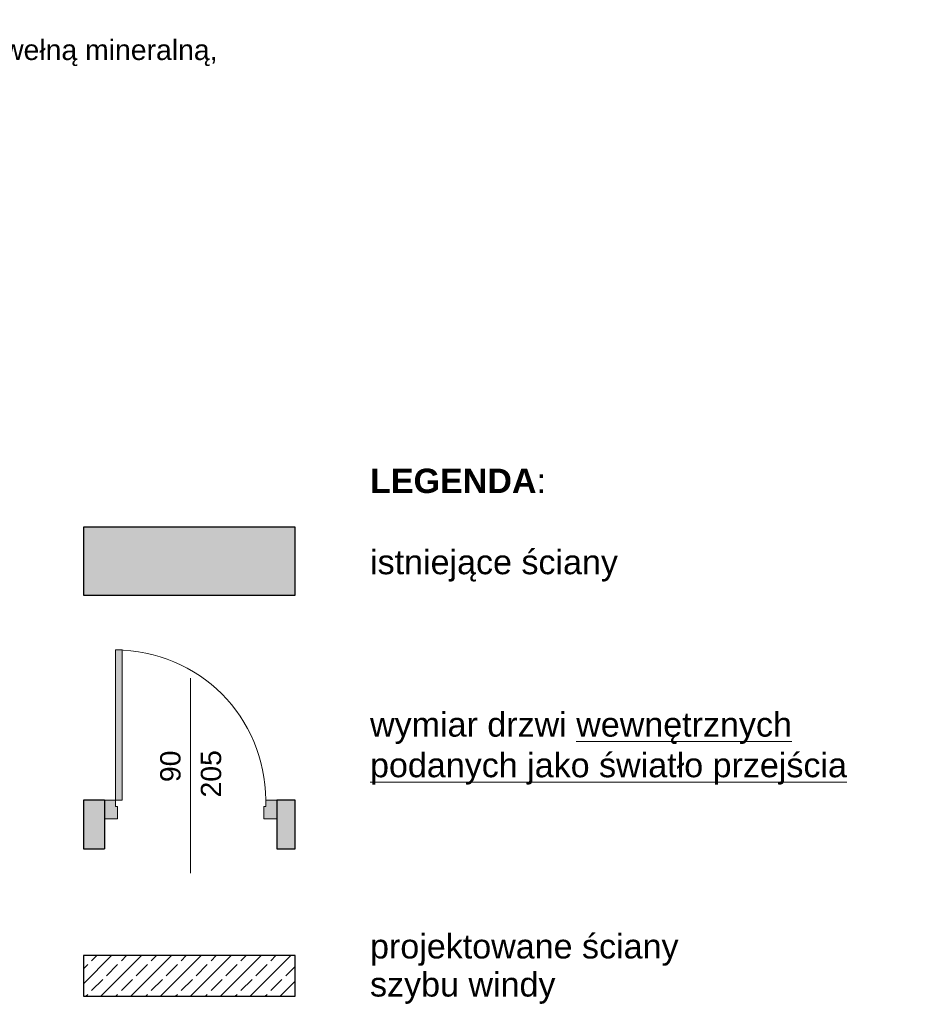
# Model space of a CAD drawing. Header units: centimetres. Extents: x -509 to 939, y -960 to 494.
# Tile 13 of 14: x 383 to 939, y -914 to -308. Entities that reach past the tile are written whole.
import ezdxf

# ---------------------------------------------------------------- set-up
doc = ezdxf.new("R2010")
doc.units = ezdxf.units.CM
doc.header["$MEASUREMENT"] = 0
doc.linetypes.add('Wipeout_Contour', pattern=[100, 0, -100])
for name, color, linetype, lineweight, true_color in [('0_Nr_pióra__23', 7, 'Continuous', 15, 0xff6600), ('0_Nr_pióra__3', 7, 'Continuous', 13, 0xff6600), ('0_Nr_pióra__45', 7, 'Continuous', 15, 0x40a5ff), ('Nowe_830-Teksty Etykiety_Nr_pióra__85', 7, 'Continuous', 13, 0x80c2ff)]:
    doc.layers.add(name, color=color, linetype=linetype, lineweight=lineweight, true_color=true_color)
for name, color, linetype, lineweight in [('0_Nr_pióra__27', 7, 'Continuous', 25), ('0_Nr_pióra__7', 7, 'Continuous', 13), ('220-A Ściany_Nr_pióra__27', 7, 'Continuous', 25), ('2D - Wypełnienia_Nr_pióra__19', 255, 'Continuous', 0), ('Bloki tekstowe_Nr_pióra__6', 5, 'Continuous', 13), ('Nowe_220 - ŚCIANY WEWNĘTRZNE_Nr_pióra__170', 7, 'Continuous', 5), ('Nowe_220 - ŚCIANY WEWNĘTRZNE_Nr_pióra__27', 7, 'Continuous', 25), ('Nowe_830-Teksty Etykiety_Nr_pióra__6', 5, 'Continuous', 13), ('Nowe_Bloki tekstowe_Nr_pióra__6', 5, 'Continuous', 13)]:
    doc.layers.add(name, color=color, linetype=linetype, lineweight=lineweight)
doc.layers.add('Nowe_220 - ŚCIANY WEWNĘTRZNE', color=7, linetype='Continuous')
doc.styles.add('STYL_AUTOMATYCZNY_1', font='arial.ttf')
doc.styles.add('STYL_AUTOMATYCZNY_2', font='arial.ttf')
doc.styles.add('STYL_AUTOMATYCZNY_4', font='arial.ttf')
doc.dimstyles.new('STYL_AUTOMATYCZNY__5', dxfattribs={"dimtxt": 0.18, "dimasz": 18.24, "dimexe": 0.18, "dimexo": 0.0625, "dimgap": 0, "dimtad": 0, "dimtih": 1, "dimtoh": 1, "dimdec": 4, "dimzin": 0, "dimdsep": 46, "dimcen": 0.09, "dimadec": 0, "dimazin": 0, "dimtfac": 1, "dimtdec": 4, "dimtmove": 0, "dimatfit": 3, "dimldrblk": 'ARROWHEAD_5', "dimfxl": 1, "dimtolj": 1, "dimtzin": 0, "dimarcsym": 0})

# ---------------------------------------------------------------- blocks, each defined once
blk = doc.blocks.new('ARROWHEAD_5')
at = {"linetype": 'Continuous', "lineweight": 0}
blk.add_hatch(color=0, dxfattribs=at).paths.add_polyline_path([(-1, 0.2679), (0, 0), (-1, -0.2679)])
at = {"color": 0, "linetype": 'Continuous', "lineweight": 0}
blk.add_line((0, 0), (-1, 0), dxfattribs=at)

msp = doc.modelspace()

# ---------------------------------------------------------------- hatches: boundary and pattern name
at = {"layer": '2D - Wypełnienia_Nr_pióra__19', "linetype": 'Continuous', "lineweight": 0, "true_color": 0x7f7f7f}
for points in [[(552.7, -619.98), (422.44, -619.98), (422.44, -661.98), (552.7, -661.98)], [(442.24, -695.65), (442.24, -788.05), (446.24, -788.05), (446.24, -695.65)], [(422.44, -818.05), (435.44, -818.05), (435.44, -788.05), (422.44, -788.05)], [(435.44, -799.55), (443.44, -799.55), (443.44, -792.05), (442.24, -792.05), (442.24, -788.05), (435.44, -788.05)], [(533.44, -799.55), (541.44, -799.55), (541.44, -788.05), (534.64, -788.05), (534.64, -792.05), (533.44, -792.05)], [(552.7, -788.05), (541.44, -788.05), (541.44, -818.05), (552.7, -818.05)]]:
    msp.add_hatch(color=8, dxfattribs=at).paths.add_polyline_path(points)

# ---------------------------------------------------------------- linework, layer by layer
at = {"layer": '0_Nr_pióra__23', "color": 30, "linetype": 'Continuous', "lineweight": 15, "true_color": 0xff6600}
for p, q in [((435.44, -799.55), (435.44, -788.05)), ((435.44, -788.05), (442.24, -788.05)), ((442.24, -788.05), (442.24, -792.05)), ((534.64, -792.05), (534.64, -788.05)), ((534.64, -788.05), (541.44, -788.05)), ((541.44, -788.05), (541.44, -799.55)), ((442.24, -792.05), (443.44, -792.05)), ((443.44, -792.05), (443.44, -799.55)), ((533.44, -799.55), (533.44, -792.05)), ((533.44, -792.05), (534.64, -792.05)), ((443.44, -799.55), (435.44, -799.55)), ((541.44, -799.55), (533.44, -799.55))]:
    msp.add_line(p, q, dxfattribs=at)
at = {"layer": '0_Nr_pióra__27', "color": 7, "linetype": 'Continuous', "lineweight": 25}
for p, q in [((435.44, -788.05), (435.44, -799.55)), ((435.44, -788.05), (435.44, -799.55)), ((541.44, -788.05), (541.44, -799.55)), ((541.44, -788.05), (541.44, -799.55)), ((435.44, -799.55), (435.44, -818.05)), ((541.44, -799.55), (541.44, -818.05))]:
    msp.add_line(p, q, dxfattribs=at)
at = {"layer": '0_Nr_pióra__3', "color": 30, "linetype": 'Continuous', "lineweight": 13, "true_color": 0xff6600}
for p, q in [((442.24, -695.65), (442.24, -788.05)), ((446.24, -695.65), (442.24, -695.65)), ((446.24, -788.05), (446.24, -695.65)), ((442.24, -788.05), (446.24, -788.05))]:
    msp.add_line(p, q, dxfattribs=at)
msp.add_arc((442.24, -788.05), 92.4, 0, 90, dxfattribs=at)
at = {"layer": '0_Nr_pióra__45', "color": 161, "linetype": 'Continuous', "lineweight": 15, "true_color": 0x40a5ff}
msp.add_line((488.44, -713.05), (488.44, -833.05), dxfattribs=at)
at = {"layer": '220-A Ściany_Nr_pióra__27', "color": 7, "linetype": 'Continuous', "lineweight": 25}
for p, q in [((435.44, -788.05), (435.44, -799.55)), ((541.44, -788.05), (541.44, -799.55)), ((435.44, -799.55), (435.44, -818.05)), ((541.44, -799.55), (541.44, -818.05))]:
    msp.add_line(p, q, dxfattribs=at)
for points in [[(552.7, -619.98), (422.44, -619.98)], [(422.44, -619.98), (422.44, -661.98)], [(552.7, -661.98), (552.7, -619.98)], [(422.44, -661.98), (552.7, -661.98)], [(435.44, -788.05), (422.44, -788.05)], [(422.44, -788.05), (422.44, -818.05)], [(552.7, -788.05), (541.44, -788.05)], [(552.7, -818.05), (552.7, -788.05)], [(422.44, -818.05), (435.44, -818.05)], [(541.44, -818.05), (552.7, -818.05)]]:
    msp.add_lwpolyline(points, dxfattribs=at)

# ---------------------------------------------------------------- texts
at = {"layer": '0_Nr_pióra__7', "color": 7, "linetype": 'Continuous', "lineweight": 13, "char_height": 12.5, "attachment_point": 7, "rotation": 90, "style": 'STYL_AUTOMATYCZNY_1'}
for s, insert in [('\\A1;{\\pql;\\fArial|b0|i0|c238|p0;\\W1.000000;90}', (482.4, -777.02)), ('\\A1;{\\pql;\\fArial|b0|i0|c238|p0;\\W1.000000;205}', (507.4, -786.5))]:
    msp.add_mtext(s, dxfattribs=dict(at, insert=insert))
at = {"layer": 'Bloki tekstowe_Nr_pióra__6', "color": 5, "linetype": 'Continuous', "lineweight": 13, "insert": (598.87, -584), "char_height": 15, "attachment_point": 1, "style": 'STYL_AUTOMATYCZNY_4'}
msp.add_mtext('\\A1;{\\pql;\\fArial|b1|i0|c238|p0;\\W1.000000;LEGENDA\\fArial|b0|i0|c238|p0;\\W1.000000;:\\P\\pql;\\fArial|b0|i0|c238|p0;\\W1.000000;\\P\\pql;\\fArial|b0|i0|c238|p0;\\W1.000000;istniejące ściany\\P\\pql;\\fArial|b0|i0|c238|p0;\\W1.000000;\\P\\pql;\\fArial|b0|i0|c238|p0;\\W1.000000;\\P\\pql;\\fArial|b0|i0|c238|p0;\\W1.000000;\\P\\pql;\\fArial|b0|i0|c238|p0;\\W1.000000;wymiar drzwi \\fArial|b0|i0|c238|p0;\\L\\W1.000000;\\Lwewnętrznych\\fArial|b0|i0|c238|p0;\\W1.000000; \\P\\pql;\\fArial|b0|i0|c238|p0;\\W1.000000;podanych jako światło przejścia\\P\\pql;\\fArial|b0|i0|c238|p0;\\W1.000000;}', dxfattribs=at)
at = {"layer": 'Nowe_830-Teksty Etykiety_Nr_pióra__6', "color": 5, "linetype": 'Continuous', "lineweight": 13, "insert": (299.26, -352.12), "char_height": 12.5, "attachment_point": 7, "line_spacing_factor": 0.94064, "style": 'STYL_AUTOMATYCZNY_2'}
msp.add_mtext('\\A1;{\\pql;\\fArial|b0|i0|c238|p0;\\W1.000000;dylatacja wełną mineralną,\\P\\pql;\\fArial|b0|i0|c238|p0;\\W1.000000;min 2cm}', dxfattribs=at)
at = {"layer": 'Nowe_Bloki tekstowe_Nr_pióra__6', "color": 5, "linetype": 'Continuous', "lineweight": 13, "insert": (598.87, -870.64), "char_height": 15, "width": 213.0862, "attachment_point": 1, "line_spacing_factor": 0.937578, "style": 'STYL_AUTOMATYCZNY_1'}
msp.add_mtext('\\A1;{\\pql;\\fArial|b0|i0|c238|p0;\\W1.000000;projektowane ściany szybu windy}', dxfattribs=at)

# ---------------------------------------------------------------- leaders
at = {"layer": 'Nowe_830-Teksty Etykiety_Nr_pióra__85', "color": 151, "linetype": 'Continuous', "lineweight": 13, "true_color": 0x80c2ff, "annotation_type": 0, "has_hookline": 1, "hookline_direction": 0, "text_width": 203.44}
msp.add_leader([(175.14, -307.51), (289.34, -352.12), (277.42, -356.21), (295.66, -356.21)], dimstyle='STYL_AUTOMATYCZNY__5', dxfattribs=at)

# ---------------------------------------------------------------- wipeouts: each hides what was drawn before it
at = {"color": 254, "linetype": 'Wipeout_Contour', "lineweight": 0, "ltscale": 4088.129993}
msp.add_wipeout([(422.44, -908.87), (552.7, -908.87), (552.7, -883.87), (422.44, -883.87)], dxfattribs=at).dxf.layer = 'Nowe_220 - ŚCIANY WEWNĘTRZNE'

# ---------------------------------------------------------------- next in the draw order: hatches: boundary and pattern name
at = {"layer": 'Nowe_220 - ŚCIANY WEWNĘTRZNE_Nr_pióra__170', "linetype": 'Continuous', "lineweight": 5}
h = msp.add_hatch(dxfattribs=at)
h.set_pattern_fill('Beton_zbrojony_0001', style=0, pattern_type=2)
h.set_pattern_definition([(45, (0, 0), (-9.19239, 9.19239), []), (45, (-4.596, 4.596), (-9.19239, 9.19239), [9.75, -3.25])])
h.paths.add_polyline_path([(422.44, -908.87), (552.7, -908.87), (552.7, -883.87), (422.44, -883.87)])

# ---------------------------------------------------------------- next in the draw order: linework, layer by layer
at = {"layer": 'Nowe_220 - ŚCIANY WEWNĘTRZNE_Nr_pióra__27', "color": 7, "linetype": 'Continuous', "lineweight": 25}
for points in [[(552.7, -883.87), (422.44, -883.87)], [(422.44, -883.87), (422.44, -908.87)], [(552.7, -908.87), (552.7, -883.87)], [(422.44, -908.87), (552.7, -908.87)]]:
    msp.add_lwpolyline(points, dxfattribs=at)

doc.saveas('drawing.dxf')
